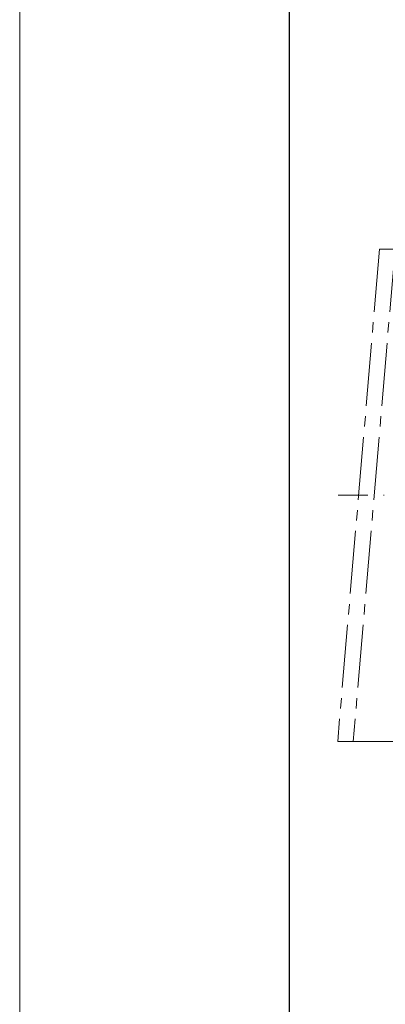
# Model space of a CAD drawing. Header units: millimetres. Extents: x 7078 to 7942, y -634 to -23.
# Tile 2 of 15: x 7078 to 7148, y -328 to -141. Entities that reach past the tile are written whole.
import ezdxf

# ---------------------------------------------------------------- set-up
doc = ezdxf.new("R2010")
doc.units = ezdxf.units.MM
doc.linetypes.add('ACAD_ISO10W100', pattern=[18, 12, -3, 0, -3])
doc.linetypes.add('点画线', pattern=[18, 12, -2, 2, -2])
doc.layers.get('0').update_dxf_attribs({"lineweight": 18})
for name, color, linetype, lineweight in [('7中心线层', 7, '点画线', 18), ('中心线层', 7, 'ACAD_ISO10W100', 0), ('图框_外框线', 7, 'Continuous', 18)]:
    doc.layers.add(name, color=color, linetype=linetype, lineweight=lineweight)

msp = doc.modelspace()

# ---------------------------------------------------------------- linework, layer by layer
at = {"color": 7, "linetype": 'Continuous', "lineweight": 15}
for p, q in [((7147.1067, -184.3413), (7153.4837, -184.3413)), ((7139.1333, -278.3413), (7153.4837, -278.3413))]:
    msp.add_line(p, q, dxfattribs=at)
at = {"layer": '7中心线层'}
for p, q in [((7147.1067, -184.3413), (7139.1333, -278.3413)), ((7150.0721, -184.3413), (7142.0987, -278.3413))]:
    msp.add_line(p, q, dxfattribs=at)
at = {"layer": '中心线层'}
msp.add_line((7289.677, -231.3413), (7139.237, -231.3413), dxfattribs=at)
at = {"layer": '图框_外框线', "color": 3}
msp.add_lwpolyline([(7078.4887, -633.6973), (7941.7162, -633.6973), (7941.7162, -23.2721), (7078.4887, -23.2721)], close=True, dxfattribs=at)
at = {"layer": '图框_外框线', "color": 3, "lineweight": 25}
msp.add_lwpolyline([(7129.8713, -623.4207), (7931.4397, -623.4207), (7931.4397, -33.5486), (7129.8713, -33.5486)], close=True, dxfattribs=at)

doc.saveas('drawing.dxf')
